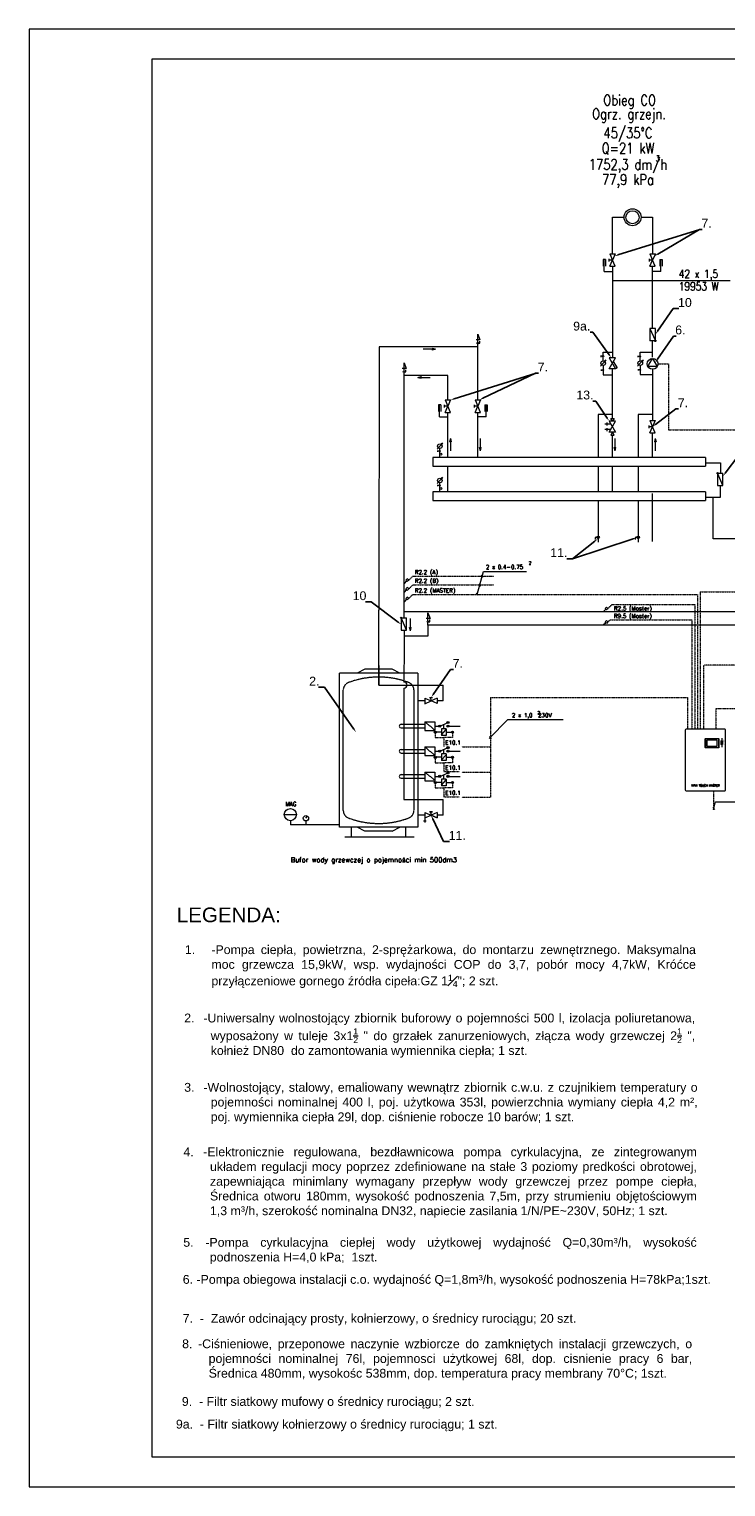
# Model space of a CAD drawing. Header units: millimetres. Extents: x 11633 to 96114, y -4650 to 25050.
# Tile 1 of 25: x 54114 to 68312, y -4650 to 25050. Entities that reach past the tile are written whole.
import ezdxf
from ezdxf import colors
from ezdxf.entities.mleader import LeaderData, LeaderLine
from ezdxf.enums import TextEntityAlignment as Align
from ezdxf.lldxf.tags import DXFTag
from ezdxf.math import Vec2, Vec3

# ---------------------------------------------------------------- set-up
doc = ezdxf.new("R2010")
doc.units = ezdxf.units.MM
doc.linetypes.add('ČÁRKOVANÁ', pattern=[19.05, 12.7, -6.35])
doc.layers.get('0').update_dxf_attribs({"lineweight": 9})
for name, color, linetype, lineweight in [('$ME-armatura', 7, 'Continuous', 9), ('_w_armatura', 7, 'Continuous', 9), ('_w_opis_srednice', 7, 'Continuous', 9), ('Armatury', 7, 'Continuous', 9), ('Elektroinstalace', 4, 'ČÁRKOVANÁ', 9), ('Popisy', 7, 'Continuous', 9), ('Przewody elektryczne', 4, 'ČÁRKOVANÁ', 9), ('Rurociągi (wszystkie)', 1, 'Continuous', 30), ('Tekst', 7, 'Continuous', 9), ('Urządzenia - Armatura', 7, 'Continuous', 9)]:
    doc.layers.add(name, color=color, linetype=linetype, lineweight=lineweight)
for name, color, linetype in [('_TABELA', 7, 'Continuous'), ('IS_Grafika', 7, 'SOLID'), ('IS_Opisy_działek_Therm', 7, 'SOLID')]:
    doc.layers.add(name, color=color, linetype=linetype)
doc.styles.add('_opis', font='romans.shx')
doc.styles.get("Standard").update_dxf_attribs({"font": 'arial.ttf'})
doc.styles.add('styl5', font='simplex.shx')
tags = doc.linetypes.add('SOLID', pattern=[10, 10, 0]).pattern_tags.tags
tags[6:7] = [DXFTag(74, 4), DXFTag(75, 0), DXFTag(340, '0'), DXFTag(46, 0.0), DXFTag(50, 0.0), DXFTag(44, 0.0), DXFTag(45, 0.0)]
tags[4:5] = [DXFTag(74, 4), DXFTag(75, 0), DXFTag(340, '0'), DXFTag(46, 0.0), DXFTag(50, 0.0), DXFTag(44, 0.0), DXFTag(45, 0.0)]

msp = doc.modelspace()

# ---------------------------------------------------------------- hatches: boundary and pattern name
at = {"layer": '$ME-armatura', "lineweight": 15}
for points in [[(62327, 18545), (62327, 18512), (62396, 18528)], [(62105, 17971), (62105, 17938), (62036, 17955)], [(62716, 16642), (62682, 16642), (62699, 16711)], [(66890, 16642), (66857, 16642), (66874, 16711)], [(62525, 16587), (62511, 16599), (62540, 16617)], [(63295, 16527), (63328, 16527), (63312, 16458)], [(66038, 16527), (66071, 16527), (66055, 16458)], [(62525, 15887), (62511, 15899), (62540, 15917)], [(61867, 12858), (61901, 12858), (61884, 12789)]]:
    msp.add_hatch(color=256, dxfattribs=at).paths.add_polyline_path(points)
h = msp.add_hatch(color=256, dxfattribs=at)
edge = h.paths.add_edge_path()
edge.add_arc((62484, 16452), 11.1, 0, 360)
h = msp.add_hatch(color=256, dxfattribs=at)
edge = h.paths.add_edge_path()
edge.add_arc((62484, 15752), 11.1, 0, 360)
at = {"layer": 'Rurociągi (wszystkie)', "lineweight": 15, "ltscale": 0.5}
for points in [[(65823, 18385, 1), (65801, 18385, 1)], [(65853, 18277), (65839, 18290), (65868, 18308), (65839, 18290), (65868, 18308)], [(66579, 18381, 1), (66557, 18381, 1)], [(66579, 18107, 1), (66557, 18107, 1)], [(66609, 18277), (66595, 18290), (66624, 18308), (66595, 18290), (66624, 18308)], [(65823, 18104, 1), (65801, 18104, 1)]]:
    msp.add_hatch(color=4, dxfattribs=at).paths.add_polyline_path(points)
h = msp.add_hatch(color=4, dxfattribs=at)
edge = h.paths.add_edge_path()
edge.add_arc((65707, 14695), 26.8, 0, 360)
h = msp.add_hatch(color=4, dxfattribs=at)
edge = h.paths.add_edge_path()
edge.add_arc((66526, 14695), 26.8, 0, 360)
at = {"layer": 'Urządzenia - Armatura', "lineweight": 15}
for points in [[(62390, 10704, 1), (62390, 10748, 1)], [(62481, 10828, 1), (62481, 10872, 1)], [(62650, 10902, 1), (62650, 10945, 1)], [(62650, 10828, 1), (62650, 10872, 1)], [(62740, 10748, 1), (62740, 10704, 1)], [(62650, 10390, 1), (62650, 10433, 1)], [(62390, 10192, 1), (62390, 10236, 1)], [(62481, 10316, 1), (62481, 10360, 1)], [(62650, 10316, 1), (62650, 10360, 1)], [(62740, 10236, 1), (62740, 10192, 1)], [(62481, 9804, 1), (62481, 9848, 1)], [(62650, 9878, 1), (62650, 9921, 1)], [(62650, 9804, 1), (62650, 9848, 1)], [(62390, 9681, 1), (62390, 9724, 1)], [(62740, 9724, 1), (62740, 9681, 1)]]:
    msp.add_hatch(color=256, dxfattribs=at).paths.add_polyline_path(points)

# ---------------------------------------------------------------- linework, layer by layer
at = {"layer": '$ME-armatura', "lineweight": 15}
for p, q in [((63300, 18718), (63221, 18718)), ((63258, 18833), (63300, 18718)), ((63258, 18669), (63258, 18833)), ((62327, 18528), (62144, 18528)), ((62396, 18528), (62327, 18545)), ((62327, 18545), (62327, 18512)), ((62396, 18528), (62327, 18512)), ((63258, 18580), (63258, 18636)), ((63274, 18650), (63297, 18650)), ((63297, 18650), (63297, 18694)), ((61796, 18133), (61717, 18133)), ((61754, 18249), (61796, 18133)), ((61754, 18084), (61754, 18249)), ((61754, 17995), (61754, 18052)), ((61770, 18066), (61793, 18066)), ((61793, 18066), (61793, 18110)), ((62036, 17955), (62105, 17971)), ((62036, 17955), (62105, 17938)), ((62105, 17971), (62105, 17938)), ((62105, 17955), (62289, 17955)), ((62699, 16711), (62682, 16642)), ((62716, 16642), (62682, 16642)), ((62699, 16711), (62716, 16642)), ((62699, 16642), (62699, 16458)), ((63312, 16527), (63312, 16711)), ((66055, 16527), (66055, 16711)), ((66055, 16527), (66055, 16711)), ((66874, 16711), (66857, 16642)), ((66890, 16642), (66857, 16642)), ((66874, 16711), (66890, 16642)), ((66874, 16642), (66874, 16458)), ((62538, 16614), (62431, 16494)), ((62443, 16438), (62443, 16466)), ((62484, 16452), (62443, 16452)), ((62484, 16322), (62484, 16508)), ((62540, 16617), (62511, 16599)), ((62525, 16587), (62511, 16599)), ((62540, 16617), (62525, 16587)), ((63312, 16458), (63295, 16527)), ((63295, 16527), (63328, 16527)), ((63312, 16458), (63328, 16527)), ((66055, 16458), (66038, 16527)), ((66038, 16527), (66071, 16527)), ((66055, 16458), (66071, 16527)), ((62538, 15914), (62431, 15794)), ((62443, 15738), (62443, 15766)), ((62484, 15752), (62443, 15752)), ((62484, 15622), (62484, 15808)), ((62540, 15917), (62511, 15899)), ((62525, 15887), (62511, 15899)), ((62540, 15917), (62525, 15887)), ((62240, 13158), (62283, 13042)), ((62240, 12993), (62240, 13158)), ((61884, 12789), (61867, 12858)), ((61867, 12858), (61901, 12858)), ((61884, 12858), (61884, 13041)), ((61884, 12789), (61901, 12858)), ((62283, 13042), (62204, 13042)), ((62240, 12904), (62240, 12961)), ((62256, 12975), (62279, 12975)), ((62279, 12975), (62279, 13019))]:
    msp.add_line(p, q, dxfattribs=at)
for points in [[(65936, 17061), (66066, 16837), (65936, 16837), (66066, 17061)], [(66033, 17116), (66001, 17061), (65969, 17116)], [(66033, 16781), (66001, 16837), (65969, 16781)]]:
    msp.add_lwpolyline(points, close=True, dxfattribs=at)
for centre, radius in [((63258, 18653), 16.1), ((61754, 18068), 16.1), ((62484, 16554), 46.3), ((62484, 16452), 11.1), ((62504, 16393), 19.2), ((62484, 15854), 46.3), ((62484, 15752), 11.1), ((62504, 15693), 19.2), ((62240, 12977), 16.1)]:
    msp.add_circle(centre, radius, dxfattribs=at)
at = {"lineweight": 15}
for p, q in [((65969, 17005), (65843, 17005)), ((65885, 17036), (65885, 16973)), ((65969, 16893), (65843, 16893)), ((65885, 16924), (65885, 16861)), ((67900, 16322), (62343, 16322)), ((62343, 16322), (62343, 16147)), ((62343, 16147), (67900, 16147)), ((67900, 16322), (67900, 16147)), ((67900, 15622), (62343, 15621)), ((62343, 15621), (62343, 15446)), ((62343, 15446), (67900, 15446)), ((67900, 15622), (67900, 15447)), ((67900, 15621), (67900, 15446)), ((62429, 11418), (62430, 11308)), ((62481, 10850), (62650, 10923)), ((62565, 10794), (62565, 10887)), ((62650, 10850), (62896, 10850)), ((62481, 10338), (62650, 10411)), ((68211, 10547), (68211, 10476)), ((68211, 10547), (68243, 10547)), ((68243, 10476), (68211, 10476)), ((68227, 10604), (68227, 10419)), ((68243, 10547), (68243, 10476)), ((62565, 10282), (62565, 10375)), ((62650, 10338), (62896, 10338)), ((62481, 9826), (62650, 9899)), ((62565, 9770), (62565, 9863)), ((62650, 9826), (62896, 9826))]:
    msp.add_line(p, q, dxfattribs=at)
at = {"color": 7, "linetype": 'Continuous', "lineweight": 15}
for p, q in [((67492, 10779), (67486, 10765)), ((67486, 10765), (67486, 9554)), ((67506, 10785), (67492, 10779)), ((68288, 10785), (67506, 10785)), ((68302, 10779), (68288, 10785)), ((68308, 10765), (68302, 10779)), ((68308, 9554), (68308, 10765)), ((67892, 10593), (67897, 10593)), ((67892, 10415), (67892, 10593)), ((67892, 10414), (67897, 10414)), ((67897, 10593), (67897, 10415)), ((67898, 10599), (67898, 10594)), ((67898, 10599), (68167, 10599)), ((68167, 10594), (67898, 10594)), ((67898, 10412), (68167, 10412)), ((67898, 10408), (67898, 10412)), ((68167, 10408), (67898, 10408)), ((68138, 10566), (67927, 10566)), ((67927, 10566), (67927, 10440)), ((67927, 10440), (68138, 10440)), ((68138, 10440), (68138, 10566)), ((68167, 10594), (68167, 10599)), ((68167, 10412), (68167, 10408)), ((68168, 10593), (68172, 10593)), ((68168, 10414), (68168, 10593)), ((68168, 10414), (68172, 10414)), ((68172, 10593), (68172, 10414)), ((67486, 9554), (67492, 9540)), ((67492, 9540), (67506, 9534)), ((67506, 9534), (68288, 9534)), ((68288, 9534), (68302, 9540)), ((68302, 9540), (68308, 9554))]:
    msp.add_line(p, q, dxfattribs=at)
for centre, radius, start, end in [((67898, 10593), 5.47, 90, 180), ((67898, 10414), 5.47, 180, 270), ((67898, 10593), 1.09, 90, 180), ((67898, 10414), 1.09, 180, 270), ((68167, 10593), 5.47, 0, 90), ((68167, 10593), 1.09, 0, 90), ((68167, 10414), 1.09, 270, 0), ((68167, 10414), 5.47, 270, 0)]:
    msp.add_arc(centre, radius, start, end, dxfattribs=at)
at = {"layer": '_TABELA', "color": 7, "lineweight": 15}
for p, q in [((54114, 25050), (54114, -4650)), ((96114, 25050), (54114, 25050)), ((95514, 24440), (56614, 24440)), ((56614, 24440), (56614, -4040)), ((56614, -4040), (95514, -4040)), ((54114, -4650), (96114, -4650))]:
    msp.add_line(p, q, dxfattribs=at)
at = {"layer": '_w_armatura', "lineweight": 15}
msp.add_lwpolyline([(66019, 18276), (66095, 18149), (66066, 18132), (65936, 18132), (66066, 18356), (65936, 18356), (66066, 18132)], dxfattribs=at)
at = {"layer": '_w_armatura', "color": 7, "lineweight": 15}
for radius in [173, 134]:
    msp.add_circle((66410, 21218), radius, dxfattribs=at)
at = {"layer": 'Armatury', "lineweight": 15}
for p, q in [((66766, 18951), (66766, 18699)), ((66766, 18951), (66870, 18712)), ((66876, 18951), (66766, 18951)), ((66876, 18713), (66876, 18951)), ((66862, 18699), (66766, 18699))]:
    msp.add_line(p, q, dxfattribs=at)
msp.add_circle((66876, 18699), 13.8, dxfattribs=at)
at = {"layer": 'Elektroinstalace', "color": 253, "linetype": 'Continuous', "lineweight": 15}
for p, q in [((63242, 13535), (63371, 14002)), ((63371, 14002), (64252, 14002)), ((63277, 13743), (63316, 13704)), ((63326, 13928), (63365, 13889)), ((63225, 13562), (63264, 13523)), ((63492, 10595), (63871, 10982)), ((63871, 10982), (64995, 10982)), ((63498, 10640), (63537, 10601))]:
    msp.add_line(p, q, dxfattribs=at)
at = {"layer": 'IS_Opisy_działek_Therm', "lineweight": 15, "ltscale": 10}
msp.add_line((68402, 19923), (66001, 19923), dxfattribs=at)
at = {"layer": 'Popisy', "linetype": 'Continuous', "lineweight": 15}
for p, q in [((68061, 9144), (68104, 9304)), ((68104, 9304), (69777, 9304)), ((68049, 9190), (68087, 9151))]:
    msp.add_line(p, q, dxfattribs=at)
at = {"layer": 'Przewody elektryczne', "color": 253, "lineweight": 15, "ltscale": 0.3}
for p, q in [((66930, 18231), (67144, 18231)), ((67144, 18231), (67144, 16886)), ((67144, 16885), (73746, 16884)), ((61850, 13823), (61936, 13908)), ((61850, 13645), (61936, 13731)), ((61936, 13908), (63582, 13908)), ((61936, 13731), (63582, 13731)), ((61850, 13449), (61936, 13535)), ((61936, 13535), (67734, 13535)), ((67734, 13535), (67734, 10796)), ((67792, 13583), (67792, 10796)), ((67792, 13583), (73746, 13583)), ((65909, 13246), (65994, 13331)), ((65994, 13331), (67682, 13331)), ((67682, 13331), (67682, 10785)), ((65909, 12972), (65952, 13015)), ((65952, 13015), (66676, 13014)), ((66676, 13014), (67619, 13014)), ((67619, 13014), (67619, 10785)), ((84171, 12093), (67866, 12093)), ((67866, 10785), (67866, 12093)), ((63518, 11430), (63518, 9401)), ((63518, 11430), (67530, 11430)), ((67530, 11430), (67530, 10796)), ((68106, 11209), (68106, 10796)), ((68106, 11209), (70597, 11209)), ((62390, 10726), (62390, 10617)), ((62740, 10726), (62740, 10617)), ((62390, 10617), (62565, 10617)), ((62565, 10617), (62565, 10436)), ((62740, 10617), (62565, 10617)), ((62931, 10425), (63518, 10425)), ((62390, 10214), (62390, 10105)), ((62390, 10105), (62565, 10105)), ((62565, 10105), (62565, 9924)), ((62740, 10105), (62565, 10105)), ((62740, 10214), (62740, 10105)), ((62565, 9924), (62878, 9924)), ((62931, 9913), (63518, 9913)), ((62390, 9702), (62390, 9593)), ((62390, 9593), (62565, 9593)), ((62565, 9593), (62565, 9412)), ((62740, 9593), (62565, 9593)), ((62740, 9702), (62740, 9593)), ((68068, 9171), (68068, 9534)), ((62565, 9412), (62878, 9412)), ((62931, 9401), (63518, 9401)), ((63518, 9401), (63518, 9401))]:
    msp.add_line(p, q, dxfattribs=at)
at = {"layer": 'Przewody elektryczne', "color": 253, "lineweight": 15}
for p, q in [((60516, 9129), (60516, 11588)), ((61955, 11588), (61955, 9129))]:
    msp.add_line(p, q, dxfattribs=at)
at = {"layer": 'Przewody elektryczne', "lineweight": 15}
for centre, radius, start, end in [((60674, 11588), 158, 110.8599, 180), ((61235, 10114), 1735, 69.1401, 110.8599), ((61797, 11588), 158, 0, 69.1401), ((60674, 9129), 158, 180, 249.1401), ((61235, 10602), 1735, 249.1401, 290.8599), ((61797, 9129), 158, 290.8599, 0)]:
    msp.add_arc(centre, radius, start, end, dxfattribs=at)
at = {"layer": 'Rurociągi (wszystkie)', "color": 150, "lineweight": 15}
for p, q in [((66001, 20470), (66001, 21218)), ((66001, 21218), (66238, 21218)), ((66001, 20218), (66001, 18356)), ((66001, 17116), (66001, 18132)), ((62646, 17995), (61754, 17995)), ((61754, 13179), (61754, 17995)), ((62646, 17495), (62646, 17995)), ((62646, 16322), (62646, 17243)), ((66001, 16322), (66001, 16781)), ((62646, 15622), (62646, 16147)), ((66001, 15622), (66001, 16147)), ((68204, 15514), (68204, 15750)), ((67900, 15514), (68204, 15514)), ((68052, 14669), (68052, 15516)), ((69446, 14669), (68052, 14669)), ((61754, 13382), (61754, 13661)), ((73606, 13179), (61754, 13179)), ((70787, 13179), (61754, 13179)), ((61754, 13054), (61754, 13179)), ((70848, 13179), (67685, 13179))]:
    msp.add_line(p, q, dxfattribs=at)
at = {"layer": 'Rurociągi (wszystkie)', "lineweight": 15}
for p, q in [((66583, 21218), (66820, 21218)), ((66820, 21218), (66820, 20470)), ((66820, 19168), (66820, 20218)), ((66820, 18951), (66820, 19168)), ((61249, 18580), (61237, 13214)), ((63258, 18580), (61249, 18580)), ((63258, 17495), (63258, 18580)), ((66820, 18367), (66820, 18699)), ((66820, 18121), (66820, 17339)), ((63258, 16322), (63258, 17243)), ((66820, 17339), (66820, 17075)), ((66820, 16322), (66820, 16823)), ((67900, 16216), (68204, 16216)), ((68204, 16216), (68204, 16002)), ((66819, 14610), (66819, 15590)), ((61237, 12463), (61237, 13214)), ((61754, 12802), (61754, 12463)), ((73606, 12904), (62240, 12904)), ((62240, 12904), (62240, 12681)), ((70848, 12904), (67685, 12904)), ((62240, 12681), (61754, 12681)), ((61237, 11685), (61237, 12463)), ((61754, 12463), (61753, 11748)), ((61237, 12083), (61237, 11685)), ((61237, 11685), (62551, 11685)), ((61753, 11623), (61753, 9357)), ((62551, 11363), (62551, 11685)), ((62178, 11363), (62034, 11363)), ((62551, 11363), (62430, 11363)), ((61753, 9357), (62551, 9357)), ((62551, 9035), (62551, 9357)), ((59437, 8923), (59437, 8841)), ((59754, 8918), (59754, 8841)), ((62178, 9035), (62034, 9035)), ((62551, 9035), (62430, 9035)), ((60436, 8841), (59437, 8841))]:
    msp.add_line(p, q, dxfattribs=at)
at = {"layer": 'Rurociągi (wszystkie)', "color": 4, "lineweight": 15, "ltscale": 0.5}
for p, q in [((65809, 20360), (65809, 20219)), ((65857, 20360), (65809, 20360)), ((65833, 20114), (65833, 20346)), ((65857, 20360), (65857, 20219)), ((66964, 20360), (66964, 20219)), ((66964, 20360), (67012, 20360)), ((66988, 20114), (66988, 20346)), ((67012, 20360), (67012, 20219)), ((65833, 20114), (66001, 20114)), ((66988, 20114), (66820, 20114)), ((65812, 18466), (66001, 18466)), ((65812, 18290), (65812, 18466)), ((66568, 18472), (66820, 18472)), ((66568, 18290), (66568, 18472)), ((65866, 18304), (65758, 18184)), ((65771, 18370), (65771, 18399)), ((65812, 18385), (65771, 18385)), ((65771, 18118), (65771, 18089)), ((65812, 18198), (65812, 18009)), ((65868, 18308), (65839, 18290)), ((65853, 18277), (65839, 18290)), ((65868, 18308), (65853, 18277)), ((66622, 18304), (66514, 18184)), ((66527, 18367), (66527, 18396)), ((66568, 18381), (66527, 18381)), ((66527, 18121), (66527, 18093)), ((66568, 18198), (66568, 18016)), ((66624, 18308), (66595, 18290)), ((66609, 18277), (66595, 18290)), ((66624, 18308), (66609, 18277)), ((65812, 18104), (65771, 18104)), ((65812, 18009), (66001, 18009)), ((66568, 18107), (66527, 18107)), ((66568, 18016), (66820, 18016)), ((62453, 17399), (62453, 17258)), ((62502, 17399), (62453, 17399)), ((62478, 17153), (62478, 17385)), ((62502, 17399), (62502, 17258)), ((63402, 17399), (63402, 17258)), ((63402, 17399), (63450, 17399)), ((63426, 17153), (63426, 17385)), ((63450, 17399), (63450, 17258)), ((62478, 17153), (62646, 17153)), ((63426, 17153), (63258, 17153)), ((66001, 17200), (65707, 17200)), ((65707, 17200), (65707, 16322)), ((66820, 17200), (66526, 17200)), ((66526, 17200), (66526, 16322)), ((65707, 16147), (65707, 15621)), ((66526, 16147), (66526, 15621)), ((65707, 15446), (65707, 14601)), ((66526, 15446), (66526, 14601)), ((65647, 14695), (65647, 14651)), ((65680, 14695), (65647, 14695)), ((66466, 14695), (66466, 14651)), ((66499, 14695), (66466, 14695))]:
    msp.add_line(p, q, dxfattribs=at)
for centre, radius in [((65812, 18244), 46.3), ((65812, 18385), 11.1), ((66568, 18244), 46.3), ((66568, 18381), 11.1), ((66568, 18107), 11.1), ((65812, 18104), 11.1), ((65707, 14695), 26.8), ((66526, 14695), 26.8)]:
    msp.add_circle(centre, radius, dxfattribs=at)
at = {"layer": 'Rurociągi (wszystkie)', "lineweight": 15}
msp.add_arc((61753, 11685), 62.1, 270, 90, dxfattribs=at)
at = {"layer": 'Urządzenia - Armatura', "lineweight": 15}
for p, q in [((65934, 20317), (65934, 20372)), ((66001, 20344), (65934, 20344)), ((65945, 20218), (66001, 20344)), ((65945, 20218), (66055, 20218)), ((65946, 20470), (66001, 20344)), ((65946, 20470), (66056, 20470)), ((66056, 20470), (66001, 20344)), ((66055, 20218), (66001, 20344)), ((66753, 20317), (66753, 20372)), ((66820, 20344), (66753, 20344)), ((66764, 20218), (66820, 20344)), ((66764, 20218), (66874, 20218)), ((66766, 20470), (66820, 20344)), ((66766, 20470), (66876, 20470)), ((66876, 20470), (66820, 20344)), ((66874, 20218), (66820, 20344)), ((66725, 18176), (66820, 18341)), ((66915, 18176), (66725, 18176)), ((66820, 18341), (66915, 18176)), ((62579, 17342), (62579, 17397)), ((62646, 17369), (62579, 17369)), ((62590, 17243), (62646, 17369)), ((62590, 17243), (62700, 17243)), ((62591, 17495), (62646, 17369)), ((62591, 17495), (62701, 17495)), ((62701, 17495), (62646, 17369)), ((62700, 17243), (62646, 17369)), ((63191, 17342), (63191, 17397)), ((63258, 17369), (63191, 17369)), ((63203, 17243), (63258, 17369)), ((63203, 17243), (63313, 17243)), ((63204, 17495), (63258, 17369)), ((63204, 17495), (63314, 17495)), ((63314, 17495), (63258, 17369)), ((63313, 17243), (63258, 17369)), ((66749, 16922), (66749, 16977)), ((66815, 16949), (66749, 16949)), ((66760, 16823), (66815, 16949)), ((66761, 17075), (66815, 16949)), ((66761, 17075), (66871, 17075)), ((66871, 17075), (66815, 16949)), ((66870, 16823), (66815, 16949)), ((66760, 16823), (66870, 16823)), ((68143, 15988), (68143, 15750)), ((68143, 15750), (68253, 15750)), ((68253, 15750), (68149, 15989)), ((68157, 16002), (68253, 16002)), ((68253, 15750), (68253, 16002)), ((61807, 13808), (61754, 13755)), ((61821, 13852), (61792, 13823)), ((61821, 13794), (61792, 13823)), ((61821, 13675), (61792, 13645)), ((61850, 13823), (61821, 13852)), ((61850, 13823), (61821, 13794)), ((61850, 13645), (61821, 13675)), ((61807, 13631), (61754, 13578)), ((61807, 13435), (61754, 13382)), ((61821, 13616), (61792, 13645)), ((61821, 13479), (61792, 13449)), ((61821, 13420), (61792, 13449)), ((61850, 13645), (61821, 13616)), ((61850, 13449), (61821, 13479)), ((61850, 13449), (61821, 13420)), ((65865, 13231), (65812, 13178)), ((65880, 13275), (65851, 13246)), ((65880, 13217), (65851, 13246)), ((65909, 13246), (65880, 13275)), ((65909, 13246), (65880, 13217)), ((61695, 13040), (61695, 12802)), ((61695, 12802), (61805, 12802)), ((61805, 12802), (61701, 13041)), ((61709, 13054), (61805, 13054)), ((61805, 12802), (61805, 13054)), ((65865, 12957), (65812, 12904)), ((65880, 13001), (65851, 12972)), ((65880, 12943), (65851, 12972)), ((65909, 12972), (65880, 13001)), ((65909, 12972), (65880, 12943)), ((60436, 8788), (60436, 11929)), ((62034, 11929), (60436, 11929)), ((60958, 12008), (60800, 11929)), ((61513, 12008), (60958, 12008)), ((61671, 11929), (61513, 12008)), ((62034, 11929), (62034, 8788)), ((62177, 11417), (62304, 11362)), ((62177, 11417), (62178, 11307)), ((62178, 11307), (62304, 11362)), ((62331, 11429), (62276, 11429)), ((62304, 11362), (62303, 11429)), ((62429, 11418), (62304, 11362)), ((62430, 11308), (62304, 11362)), ((61694, 10887), (62181, 10887)), ((61694, 10812), (62181, 10812)), ((62181, 10937), (62181, 10762)), ((62181, 10937), (62381, 10937)), ((62181, 10762), (62381, 10762)), ((62196, 10923), (62277, 10846)), ((62285, 10853), (62277, 10846)), ((62285, 10853), (62366, 10777)), ((62381, 10937), (62381, 10762)), ((62381, 10850), (62481, 10850)), ((62515, 10726), (62390, 10726)), ((62615, 10794), (62515, 10794)), ((62515, 10794), (62515, 10659)), ((62515, 10674), (62615, 10779)), ((62615, 10794), (62615, 10659)), ((62615, 10726), (62740, 10726)), ((62181, 10425), (62181, 10250)), ((62181, 10425), (62381, 10425)), ((62196, 10411), (62277, 10334)), ((62381, 10425), (62381, 10250)), ((62615, 10659), (62515, 10659)), ((61694, 10375), (62181, 10375)), ((61694, 10300), (62181, 10300)), ((62181, 10250), (62381, 10250)), ((62285, 10341), (62277, 10334)), ((62285, 10341), (62366, 10265)), ((62381, 10338), (62481, 10338)), ((62515, 10214), (62390, 10214)), ((62615, 10282), (62515, 10282)), ((62515, 10282), (62515, 10147)), ((62515, 10162), (62615, 10267)), ((62615, 10147), (62515, 10147)), ((62615, 10282), (62615, 10147)), ((62615, 10214), (62740, 10214)), ((61694, 9863), (62181, 9863)), ((62181, 9913), (62181, 9738)), ((62181, 9913), (62381, 9913)), ((62196, 9899), (62277, 9823)), ((62285, 9829), (62277, 9823)), ((62285, 9829), (62366, 9753)), ((62381, 9913), (62381, 9738)), ((62381, 9826), (62481, 9826)), ((61694, 9788), (62181, 9788)), ((62181, 9738), (62381, 9738)), ((62515, 9702), (62390, 9702)), ((62615, 9770), (62515, 9770)), ((62515, 9770), (62515, 9635)), ((62515, 9650), (62615, 9755)), ((62615, 9635), (62515, 9635)), ((62615, 9770), (62615, 9635)), ((62615, 9702), (62740, 9702)), ((59313, 9047), (59561, 9047)), ((59754, 8972), (59783, 9006)), ((59783, 9006), (59773, 9000)), ((59783, 9006), (59779, 8995)), ((62178, 9090), (62177, 8980)), ((62177, 9089), (62304, 9034)), ((62177, 9089), (62178, 8979)), ((62177, 9089), (62304, 9034)), ((62177, 9089), (62178, 8979)), ((62177, 8980), (62304, 9034)), ((62177, 8980), (62177, 8884)), ((62178, 9090), (62429, 8979)), ((62178, 8979), (62304, 9034)), ((62178, 8979), (62304, 9034)), ((62331, 9101), (62276, 9101)), ((62331, 9101), (62276, 9101)), ((62276, 9101), (62331, 9101)), ((62304, 9034), (62303, 9101)), ((62304, 9034), (62303, 9101)), ((62304, 9034), (62304, 9101)), ((62429, 9090), (62304, 9034)), ((62429, 9090), (62304, 9034)), ((62430, 9089), (62304, 9034)), ((62430, 8980), (62304, 9034)), ((62430, 8980), (62304, 9034)), ((62429, 9090), (62430, 8980)), ((62429, 9090), (62430, 8980)), ((62430, 9089), (62429, 8979)), ((62034, 8788), (60436, 8788)), ((60681, 8590), (60681, 8788)), ((60958, 8709), (60800, 8788)), ((61513, 8709), (60958, 8709)), ((61513, 8709), (61671, 8788)), ((61790, 8590), (61790, 8788)), ((62207, 8910), (62150, 8910)), ((61958, 8590), (60549, 8590))]:
    msp.add_line(p, q, dxfattribs=at)
for centre, radius in [((66820, 18231), 110), ((68143, 16002), 13.8), ((61695, 13054), 13.8), ((62390, 10726), 21.7), ((62481, 10850), 21.7), ((62650, 10923), 21.7), ((62650, 10850), 21.7), ((62740, 10726), 21.7), ((62650, 10411), 21.7), ((62390, 10214), 21.7), ((62481, 10338), 21.7), ((62650, 10338), 21.7), ((62740, 10214), 21.7), ((62481, 9826), 21.7), ((62650, 9899), 21.7), ((62650, 9826), 21.7), ((62390, 9702), 21.7), ((62740, 9702), 21.7), ((59437, 9047), 124), ((59754, 8972), 54.1)]:
    msp.add_circle(centre, radius, dxfattribs=at)
for centre in [(61694, 10850), (61694, 10338), (61694, 9826)]:
    msp.add_arc(centre, 37.5, 90, 270, dxfattribs=at)
for points in [[(62334, 10819), (62322, 10806), (62366, 10777)], [(62334, 10307), (62322, 10294), (62366, 10265)], [(62334, 9795), (62322, 9783), (62366, 9753)]]:
    msp.add_solid(points, dxfattribs=at)

# ---------------------------------------------------------------- texts
at = {"lineweight": 15, "attachment_point": 1}
for s, insert, char_height, width in [('\\Fromans.shx;\\W0.8;42 x 1,5', (67353, 20149), 168, 1814.34), ('\\Fromans.shx;\\W0.8;19953 W', (67353, 19895), 168, 1814.34), ('\\pxi-3,l4,qjt4;\\A1;1.^I-Pompa ciepła, powietrzna, 2-sprężarkowa, do montarzu zewnętrznego. Maksymalna moc grzewcza 15,9kW, wsp. wydajności COP do 3,7, pobór mocy 4,7kW, Króćce przyłączeniowe gornego źródła cipeła:GZ 1{\\H0.7x;\\S1#4;}"; 2 szt.', (57108, 6385), 180, 10561.07), ('\\pxi-3,l4,qjt4;\\A1;2.  -Uniwersalny wolnostojący zbiornik buforowy o pojemności 500 l, izolacja poliuretanowa, wyposażony w tuleje 3x1{\\H0.7x;\\S1/2;} " do grzałek zanurzeniowych, złącza wody grzewczej 2{\\H0.7x;\\S1/2;} ", kołnież DN80  do zamontowania wymiennika ciepła; 1 szt.', (57094, 4993), 180, 10561.07), ('\\pxi-3,l4,qjt4;\\A1;3.  -Wolnostojący, stalowy, emaliowany wewnątrz zbiornik c.w.u. z czujnikiem temperatury o pojemności nominalnej 400 l, poj. użytkowa 353l, powierzchnia wymiany ciepła 4,2 m², poj. wymiennika ciepła 29l, dop. ciśnienie robocze 10 barów; 1 szt.', (57094, 3580), 180, 10611.07), ('\\pxi-3,l4,qjt4;\\A1;4. -Elektronicznie regulowana, bezdławnicowa pompa cyrkulacyjna, ze zintegrowanym układem regulacji mocy poprzez zdefiniowane na stałe 3 poziomy predkości obrotowej, zapewniająca minimlany wymagany przepływ wody grzewczej przez pompe ciepła, Średnica otworu 180mm, wysokość podnoszenia 7,5m, przy strumieniu objętościowym 1,3 m³/h, szerokość nominalna DN32, napiecie zasilania 1/N/PE~230V, 50Hz; 1 szt.', (57079, 2266), 180, 10611.07), ('\\pxi-3,l4,qjt4;\\A1;5. -Pompa cyrkulacyjna ciepłej wody użytkowej wydajność Q=0,30m³/h, wysokość podnoszenia H=4,0 kPa;  1szt.', (57075, 422), 180, 10611.07), ('\\pxi-3,l4,qjt4;\\A1;6. -Pompa obiegowa instalacji c.o. wydajność Q=1,8m³/h, wysokość podnoszenia H=78kPa;1szt.', (57065, -333), 180, 10611.07), ('\\pxi-3,l4,qjt4;\\A1;7.  -  Zawór odcinający prosty, kołnierzowy, o średnicy rurociągu; 20 szt.\\P', (57064, -1127), 180, 11227.28), ('\\pxi-3,l4,qjt4;\\A1;8. -Ciśnieniowe, przeponowe naczynie wzbiorcze do zamkniętych instalacji grzewczych, o pojemności nominalnej 76l, pojemnosci użytkowej 68l, dop. cisnienie pracy 6 bar, Średnica 480mm, wysokośc 538mm, dop. temperatura pracy membrany 70%%dC; 1szt.\\P', (57052, -1645), 180, 10541.7), ('\\pxi-3,l4,qjt4;\\A1;9.  - Filtr siatkowy mufowy o średnicy rurociągu; 2 szt.\\P', (57046, -2820), 180, 10611.07), ('\\pxi-3,l4,qjt4;\\A1;9a.  - Filtr siatkowy kołnierzowy o średnicy rurociągu; 1 szt.\\P', (56925, -3282), 180, 10611.07)]:
    msp.add_mtext(s, dxfattribs=dict(at, insert=insert, char_height=char_height, width=width))
at = {"color": 254, "lineweight": 15, "insert": (68290, 10612), "char_height": 17.5, "width": 181.26, "attachment_point": 9, "rotation": 90}
msp.add_mtext('\\pxqc;3 x 6,3AT', dxfattribs=at)
at = {"layer": '_w_opis_srednice', "lineweight": 15, "style": '_opis', "width": 0.8}
for s, height, p in [('Obieg CO', 216, (66350, 23496)), ('Ogrz. grzejn.', 216, (66339, 23217)), ('45/35°C', 216, (66317, 22828)), ('Q=21 kW', 216, (66317, 22516)), ('1752,3 dm/h', 216, (66317, 22186)), ('3', 120, (66924, 22354)), ('77,9 kPa', 216, (66317, 21877))]:
    msp.add_text(s, height=height, dxfattribs=at).set_placement(p, align=Align.CENTER)
at = {"layer": 'IS_Grafika', "lineweight": 15, "ltscale": 10, "insert": (57122, 6850), "char_height": 300, "width": 2002.95, "attachment_point": 7}
msp.add_mtext('LEGENDA:', dxfattribs=at)
at = {"layer": 'Tekst', "lineweight": 15, "style": 'styl5'}
for s, height, p in [('R2.2 (A)', 82.5, (61974, 13947)), ('2 x 0.4-0.75', 82.5, (63421, 14051)), ('2', 60, (64297, 14144)), ('R2.2 (B)', 82.5, (61974, 13769)), ('R2.2 (MASTER)', 82.5, (61974, 13573)), ('R2.5 (Master)', 82.5, (66032, 13207)), ('R9.5 (Master)', 82.5, (66032, 13052)), ('  2 x 1,0  230V', 82.5, (63838, 11031)), ('2', 60, (64475, 11094)), ('E10.1', 82.5, (62594, 10474)), ('E10.1', 82.5, (62594, 9962)), ('E10.1', 82.5, (62594, 9450)), ('WPM TOUCH MASTER', 41.68, (67608, 9618)), ('MAG', 82.5, (59339, 9222))]:
    msp.add_text(s, height=height, dxfattribs=at).set_placement(p)
at = {"layer": 'Tekst', "lineweight": 15, "insert": (59446, 8176), "char_height": 100, "width": 6060.17, "attachment_point": 1, "style": 'styl5'}
msp.add_mtext('Bufor wody grzewczej o pojemności min 500dm3', dxfattribs=at)

# ---------------------------------------------------------------- leaders
at = {"color": 6, "lineweight": 15}
ml = msp.add_multileader_mtext('Standard', dxfattribs=at)
ml.set_content('', color=6)
ml.set_leader_properties()
ml.build(insert=Vec2(0, 0))
ml.multileader.update_dxf_attribs({"text_left_attachment_type": 6, "dogleg_length": 48, "arrow_head_size": 80})
ctx = ml.context
ctx.base_point, ctx.char_height, ctx.arrow_head_size, ctx.landing_gap_size, ctx.plane_origin = Vec3(67831, 20970), 180, 80, 0, Vec3(-111947, -41879)
ctx.left_attachment, ctx.text_align_type = 6, 1
notes = []
notes.append((ctx, [(0, (1, 1, 0), (67783, 20970), (1, 0), 48, [(0, [(66037, 20425)], 0, [])])]))
ctx.mtext.insert, ctx.mtext.width, ctx.mtext.alignment, ctx.mtext.line_spacing_style = Vec3(67926, 21186), 10.76, 2, 2
ml = msp.add_multileader_mtext('Standard', dxfattribs=at)
ml.set_content('7.', color=6)
ml.set_leader_properties()
ml.build(insert=Vec2(0, 0))
ml.multileader.update_dxf_attribs({"text_left_attachment_type": 6, "dogleg_length": 48, "arrow_head_size": 80})
ctx = ml.context
ctx.base_point, ctx.char_height, ctx.arrow_head_size, ctx.landing_gap_size, ctx.plane_origin = Vec3(67820, 20970), 180, 80, 0, Vec3(-111161, -41879)
ctx.left_attachment, ctx.text_align_type = 6, 1
notes.append((ctx, [(0, (1, 1, 0), (67772, 20970), (1, 0), 48, [(0, [(66856, 20427)], 0, [])])]))
ctx.mtext.insert, ctx.mtext.width, ctx.mtext.alignment, ctx.mtext.line_spacing_style = Vec3(67919, 21186), 10.76, 2, 2
ml = msp.add_multileader_mtext('Standard', dxfattribs=at)
ml.set_content('10', color=6)
ml.set_leader_properties()
ml.build(insert=Vec2(0, 0))
ml.multileader.update_dxf_attribs({"text_left_attachment_type": 6, "dogleg_length": 48, "arrow_head_size": 80})
ctx = ml.context
ctx.base_point, ctx.char_height, ctx.arrow_head_size, ctx.landing_gap_size, ctx.plane_origin = Vec3(67345, 19356), 180, 80, 0, Vec3(-111766, -43935)
ctx.left_attachment, ctx.text_align_type = 6, 1
notes.append((ctx, [(0, (1, 1, 0), (67239, 19356), (1, 0), 106, [(0, [(66876, 18832)], 0, [])])]))
ctx.mtext.insert, ctx.mtext.width, ctx.mtext.alignment, ctx.mtext.line_spacing_style = Vec3(67478, 19572), 10.76, 2, 2
ml = msp.add_multileader_mtext('Standard', dxfattribs=at)
ml.set_content('9a.', color=6)
ml.set_leader_properties()
ml.build(insert=Vec2(0, 0))
ml.multileader.update_dxf_attribs({"text_left_attachment_type": 6, "text_right_attachment_type": 6, "dogleg_length": 48, "arrow_head_size": 80})
ctx = ml.context
ctx.base_point, ctx.char_height, ctx.arrow_head_size, ctx.landing_gap_size, ctx.plane_origin = Vec3(65195, 18874), 180, 80, 0, Vec3(-112195, -44381)
ctx.left_attachment, ctx.right_attachment, ctx.text_align_type = 6, 6, 1
notes.append((ctx, [(0, (1, 1, 0), (65603, 18874), (-1, 0), 48, [(0, [(65980, 18350)], 0, [])])]))
ctx.mtext.insert, ctx.mtext.width, ctx.mtext.alignment, ctx.mtext.line_spacing_style = Vec3(65375, 19090), 10.76, 2, 2
ml = msp.add_multileader_mtext('Standard', dxfattribs=at)
ml.set_content('6.', color=6)
ml.set_leader_properties()
ml.build(insert=Vec2(0, 0))
ml.multileader.update_dxf_attribs({"text_left_attachment_type": 6, "dogleg_length": 48, "arrow_head_size": 80})
ctx = ml.context
ctx.base_point, ctx.char_height, ctx.arrow_head_size, ctx.landing_gap_size, ctx.plane_origin = Vec3(67291, 18796), 180, 80, 0, Vec3(-111235, -44272)
ctx.left_attachment, ctx.text_align_type = 6, 1
notes.append((ctx, [(0, (1, 1, 0), (67243, 18796), (1, 0), 48, [(0, [(66876, 18262)], 0, [])])]))
ctx.mtext.insert, ctx.mtext.width, ctx.mtext.alignment, ctx.mtext.line_spacing_style = Vec3(67385, 19012), 10.76, 2, 2
ml = msp.add_multileader_mtext('Standard', dxfattribs=at)
ml.set_content('', color=6)
ml.set_leader_properties()
ml.build(insert=Vec2(0, 0))
ml.multileader.update_dxf_attribs({"text_left_attachment_type": 6, "dogleg_length": 48, "arrow_head_size": 80})
ctx = ml.context
ctx.base_point, ctx.char_height, ctx.arrow_head_size, ctx.landing_gap_size, ctx.plane_origin = Vec3(64495, 18040), 180, 80, 0, Vec3(-115282, -44809)
ctx.left_attachment, ctx.text_align_type = 6, 1
notes.append((ctx, [(0, (1, 1, 0), (64447, 18040), (1, 0), 48, [(0, [(62701, 17495)], 0, [])])]))
ctx.mtext.insert, ctx.mtext.width, ctx.mtext.alignment, ctx.mtext.line_spacing_style = Vec3(64590, 18256), 10.76, 2, 2
ml = msp.add_multileader_mtext('Standard', dxfattribs=at)
ml.set_content('7.', color=6)
ml.set_leader_properties()
ml.build(insert=Vec2(0, 0))
ml.multileader.update_dxf_attribs({"text_left_attachment_type": 6, "dogleg_length": 48, "arrow_head_size": 80})
ctx = ml.context
ctx.base_point, ctx.char_height, ctx.arrow_head_size, ctx.landing_gap_size, ctx.plane_origin = Vec3(64484, 18040), 180, 80, 0, Vec3(-114496, -44809)
ctx.left_attachment, ctx.text_align_type = 6, 1
notes.append((ctx, [(0, (1, 1, 0), (64436, 18040), (1, 0), 48, [(0, [(63287, 17496)], 0, [])])]))
ctx.mtext.insert, ctx.mtext.width, ctx.mtext.alignment, ctx.mtext.line_spacing_style = Vec3(64583, 18256), 10.76, 2, 2
ml = msp.add_multileader_mtext('Standard', dxfattribs=at)
ml.set_content('13.', color=6)
ml.set_leader_properties()
ml.build(insert=Vec2(0, 0))
ml.multileader.update_dxf_attribs({"text_left_attachment_type": 6, "text_right_attachment_type": 6, "dogleg_length": 48, "arrow_head_size": 80})
ctx = ml.context
ctx.base_point, ctx.char_height, ctx.arrow_head_size, ctx.landing_gap_size, ctx.plane_origin = Vec3(65269, 17470), 180, 80, 0, Vec3(-111930, -44509)
ctx.left_attachment, ctx.right_attachment, ctx.text_align_type = 6, 6, 1
notes.append((ctx, [(0, (1, 1, 0), (65660, 17470), (-1, 0), 48, [(0, [(65936, 17061)], 0, [])])]))
ctx.mtext.insert, ctx.mtext.width, ctx.mtext.alignment, ctx.mtext.line_spacing_style = Vec3(65440, 17686), 10.76, 2, 2
ml = msp.add_multileader_mtext('Standard', dxfattribs=at)
ml.set_content('7.', color=6)
ml.set_leader_properties()
ml.build(insert=Vec2(0, 0))
ml.multileader.update_dxf_attribs({"text_left_attachment_type": 6, "dogleg_length": 48, "arrow_head_size": 80})
ctx = ml.context
ctx.base_point, ctx.char_height, ctx.arrow_head_size, ctx.landing_gap_size, ctx.plane_origin = Vec3(67339, 17312), 180, 80, 0, Vec3(-111202, -45356)
ctx.left_attachment, ctx.text_align_type = 6, 1
notes.append((ctx, [(0, (1, 1, 0), (67291, 17312), (1, 0), 48, [(0, [(66815, 16949)], 0, [])])]))
ctx.mtext.insert, ctx.mtext.width, ctx.mtext.alignment, ctx.mtext.line_spacing_style = Vec3(67438, 17528), 10.76, 2, 2
ml = msp.add_multileader_mtext('Standard', dxfattribs=at)
ml.set_content('10', color=6)
ml.set_leader_properties()
ml.build(insert=Vec2(0, 0))
ml.multileader.update_dxf_attribs({"text_left_attachment_type": 6, "dogleg_length": 48, "arrow_head_size": 80})
ctx = ml.context
ctx.base_point, ctx.char_height, ctx.arrow_head_size, ctx.landing_gap_size, ctx.plane_origin = Vec3(68682, 16368), 180, 80, 0, Vec3(-110389, -46824)
ctx.left_attachment, ctx.text_align_type = 6, 1
notes.append((ctx, [(0, (1, 1, 0), (68577, 16368), (1, 0), 106, [(0, [(68253, 15943)], 0, [])])]))
ctx.mtext.insert, ctx.mtext.width, ctx.mtext.alignment, ctx.mtext.line_spacing_style = Vec3(68815, 16584), 10.76, 2, 2
ml = msp.add_multileader_mtext('Standard', dxfattribs=at)
ml.set_content('11.', color=6)
ml.set_leader_properties()
ml.build(insert=Vec2(0, 0))
ml.multileader.update_dxf_attribs({"text_left_attachment_type": 6, "text_right_attachment_type": 6, "dogleg_length": 48, "arrow_head_size": 80})
ctx = ml.context
ctx.base_point, ctx.char_height, ctx.arrow_head_size, ctx.landing_gap_size, ctx.plane_origin = Vec3(64737, 14259), 180, 80, 0, Vec3(-114460, -48834)
ctx.left_attachment, ctx.right_attachment, ctx.text_align_type = 6, 6, 1
notes.append((ctx, [(0, (1, 1, 0), (65185, 14259), (-1, 0), 106, [(0, [(65707, 14668)], 0, [])])]))
ctx.mtext.insert, ctx.mtext.width, ctx.mtext.alignment, ctx.mtext.line_spacing_style = Vec3(64908, 14475), 10.76, 2, 2
ml = msp.add_multileader_mtext('Standard', dxfattribs=at)
ml.set_content('', color=6)
ml.set_leader_properties()
ml.build(insert=Vec2(0, 0))
ml.multileader.update_dxf_attribs({"text_left_attachment_type": 6, "dogleg_length": 48, "arrow_head_size": 80})
ctx = ml.context
ctx.base_point, ctx.char_height, ctx.arrow_head_size, ctx.landing_gap_size, ctx.plane_origin = Vec3(64929, 14133), 180, 80, 0, Vec3(-114020, -48904)
ctx.left_attachment, ctx.text_align_type = 6, 1
notes.append((ctx, [(0, (1, 1, 0), (65185, 14259), (-1, 0), 106, [(0, [(66499, 14693)], 0, [])])]))
ctx.mtext.insert, ctx.mtext.width, ctx.mtext.alignment, ctx.mtext.line_spacing_style = Vec3(64929, 14349), 10.76, 2, 2
ml = msp.add_multileader_mtext('Standard', dxfattribs=at)
ml.set_content('10', color=6)
ml.set_leader_properties()
ml.build(insert=Vec2(0, 0))
ml.multileader.update_dxf_attribs({"text_left_attachment_type": 6, "text_right_attachment_type": 6, "dogleg_length": 48, "arrow_head_size": 80})
ctx = ml.context
ctx.base_point, ctx.char_height, ctx.arrow_head_size, ctx.landing_gap_size, ctx.plane_origin = Vec3(60714, 13381), 180, 80, 0, Vec3(-116947, -49846)
ctx.left_attachment, ctx.right_attachment, ctx.text_align_type = 6, 6, 1
notes.append((ctx, [(0, (1, 1, 0), (61086, 13381), (-1, 0), 106, [(0, [(61695, 12921)], 0, [])])]))
ctx.mtext.insert, ctx.mtext.width, ctx.mtext.alignment, ctx.mtext.line_spacing_style = Vec3(60847, 13597), 10.76, 2, 2
ml = msp.add_multileader_mtext('Standard', dxfattribs=at)
ml.set_content('7.', color=6)
ml.set_leader_properties()
ml.build(insert=Vec2(0, 0))
ml.multileader.update_dxf_attribs({"text_left_attachment_type": 6, "dogleg_length": 48, "arrow_head_size": 80})
ctx = ml.context
ctx.base_point, ctx.char_height, ctx.arrow_head_size, ctx.landing_gap_size, ctx.plane_origin = Vec3(62751, 12002), 180, 80, 0, Vec3(-115370, -50876)
ctx.left_attachment, ctx.text_align_type = 6, 1
notes.append((ctx, [(0, (1, 1, 0), (62703, 12002), (1, 0), 48, [(0, [(62303, 11429)], 0, [])])]))
ctx.mtext.insert, ctx.mtext.width, ctx.mtext.alignment, ctx.mtext.line_spacing_style = Vec3(62849, 12218), 10.76, 2, 2
ml = msp.add_multileader_mtext('Standard', dxfattribs=at)
ml.set_content('2.', color=6)
ml.set_leader_properties()
ml.build(insert=Vec2(0, 0))
ml.multileader.update_dxf_attribs({"text_left_attachment_type": 6, "text_right_attachment_type": 6, "dogleg_length": 48, "arrow_head_size": 80})
ctx = ml.context
ctx.base_point, ctx.char_height, ctx.arrow_head_size, ctx.landing_gap_size, ctx.plane_origin = Vec3(59827, 11641), 180, 80, 0, Vec3(-117633, -51243)
ctx.left_attachment, ctx.right_attachment, ctx.text_align_type = 6, 6, 1
notes.append((ctx, [(0, (1, 1, 0), (60130, 11641), (-1, 0), 106, [(0, [(60780, 10720)], 0, [])])]))
ctx.mtext.insert, ctx.mtext.width, ctx.mtext.alignment, ctx.mtext.line_spacing_style = Vec3(59926, 11857), 10.76, 2, 2
ml = msp.add_multileader_mtext('Standard', dxfattribs=at)
ml.set_content('11.', color=6)
ml.set_leader_properties()
ml.build(insert=Vec2(0, 0))
ml.multileader.update_dxf_attribs({"text_left_attachment_type": 6, "text_right_attachment_type": 6, "dogleg_length": 48, "arrow_head_size": 80})
ctx = ml.context
ctx.base_point, ctx.char_height, ctx.arrow_head_size, ctx.landing_gap_size, ctx.plane_origin = Vec3(62666, 8497), 180, 80, 0, Vec3(-116620, -54646)
ctx.left_attachment, ctx.right_attachment, ctx.text_align_type = 6, 6, 1
notes.append((ctx, [(0, (1, 1, 0), (62561, 8497), (1, 0), 106, [(0, [(62304, 9034)], 0, [])])]))
ctx.mtext.insert, ctx.mtext.width, ctx.mtext.alignment, ctx.mtext.line_spacing_style = Vec3(62838, 8713), 10.76, 2, 2
for ctx, leaders in notes:
    for number, flags, end, landing, length, lines in leaders:
        leader = LeaderData()
        leader.index, (leader.has_last_leader_line, leader.has_dogleg_vector, leader.attachment_direction) = number, flags
        leader.last_leader_point, leader.dogleg_vector, leader.dogleg_length = Vec3(end), Vec3(landing), length
        for number, points, colour, breaks in lines:
            line = LeaderLine()
            line.index, line.vertices, line.color, line.breaks = number, Vec3.list(points), colors.encode_raw_color(colour), breaks
            leader.lines.append(line)
        ctx.leaders.append(leader)

doc.saveas('drawing.dxf')
